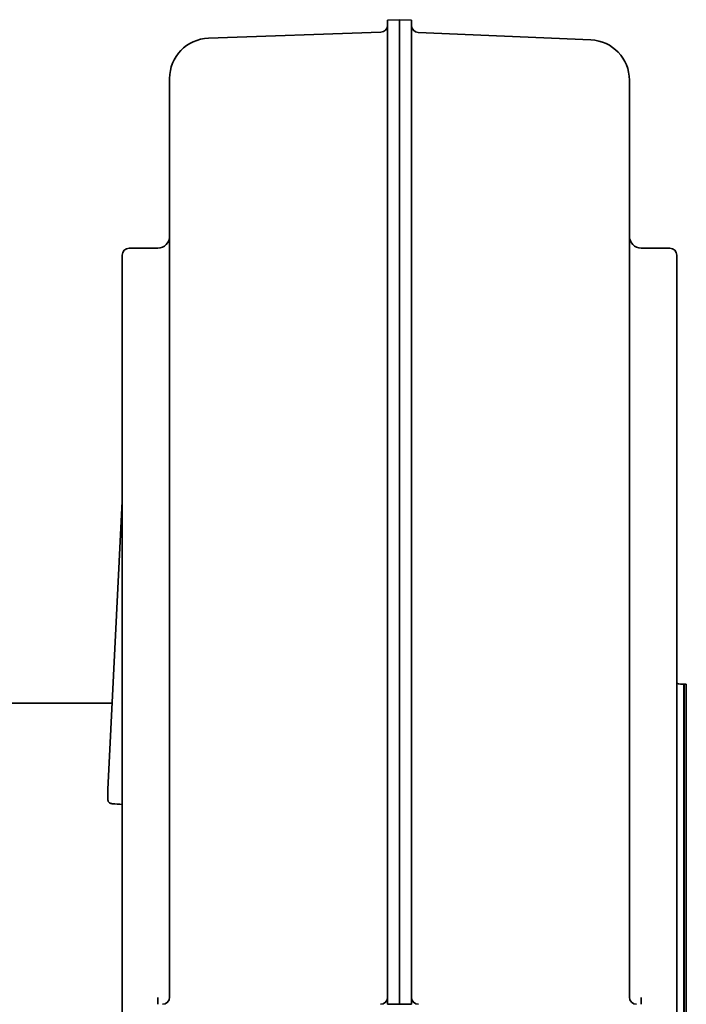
# Model space of a CAD drawing. Header units: millimetres. Extents: x 499 to 1181, y 133 to 1055.
# Tile 5 of 5: x 885 to 1167, y 640 to 1055. Entities that reach past the tile are written whole.
import ezdxf

# ---------------------------------------------------------------- set-up
doc = ezdxf.new("R2010")
doc.units = ezdxf.units.MM
doc.header["$LTSCALE"] = 4
doc.layers.add('Krawędzie widoczne(ISO)', color=7, linetype='Continuous', lineweight=35, true_color=0x262659)

msp = doc.modelspace()

# ---------------------------------------------------------------- linework, layer by layer
at = {"layer": 'Krawędzie widoczne(ISO)'}
for p, q in [((1040.5, 1055), (1045.5, 1055.18)), ((1045.5, 1055.18), (1045.5, 1054.81)), ((1050.5, 1055), (1045.5, 1055.18)), ((1040.5, 1055), (1040.5, 1054.64)), ((1040.5, 1054.64), (1040.5, 919.85)), ((1045.5, 1054.81), (1045.5, 919.96)), ((1050.5, 1054.64), (1050.5, 1055)), ((1050.5, 919.85), (1050.5, 1054.64)), ((964.91, 1047.36), (1037.6, 1049.9)), ((1126.24, 1046.65), (1053.37, 1049.84)), ((948.5, 1030.04), (948.5, 1030.38)), ((948.5, 903.29), (948.5, 1030.04)), ((1142.5, 1029.67), (1142.5, 1029.34)), ((1142.5, 1029.34), (1142.5, 902.82)), ((928.5, 955.82), (928.5, 352.17)), ((943.5, 958.82), (931.5, 958.82)), ((1159.5, 958.82), (1147.5, 958.82)), ((1162.5, 955.82), (1162.5, 352.17)), ((1040.5, 919.85), (1040.5, 639.82)), ((1045.5, 919.96), (1045.5, 639.82)), ((1050.5, 639.82), (1050.5, 919.85)), ((948.5, 642.82), (948.5, 903.29)), ((1142.5, 902.82), (1142.5, 642.82)), ((928.5, 852.05), (922.49, 730.42)), ((1165.5, 774.72), (1165.6, 774.82)), ((1165.5, 774.82), (1165.5, 494.82)), ((1165.6, 774.82), (1165.6, 494.82)), ((1165.6, 774.82), (1166.5, 774.82)), ((1166.5, 774.82), (1166.5, 494.82)), ((924.29, 766.82), (873.5, 766.82)), ((943.5, 642.75), (943.5, 639.82)), ((1045.5, 639.82), (1040.5, 639.82)), ((1045.5, 639.82), (1050.5, 639.82)), ((1147.5, 639.82), (1147.5, 642.75))]:
    msp.add_line(p, q, dxfattribs=at)
for centre, radius, start, end in [((1037.5, 1052.9), 3, 272, 0), ((1053.5, 1052.83), 3, 180, 267.5), ((965.5, 1030.38), 17, 92, 180), ((1125.5, 1029.67), 17, 0, 87.5), ((943.5, 963.82), 5, 270, 0), ((1147.5, 963.82), 5, 180, 270), ((931.5, 955.82), 3, 90, 180), ((1159.5, 955.82), 3, 0, 90), ((1165.5, 784.82), 10, 252.5424, 270), ((945.5, 642.82), 3, 270, 0), ((1037.5, 642.82), 3, 270, 0), ((1053.5, 642.82), 3, 180, 270), ((1145.5, 642.82), 3, 180, 270)]:
    msp.add_arc(centre, radius, start, end, dxfattribs=at)
for centre, major_axis, ratio, start_param, end_param in [((917.88, 634.82), (-3.26, -132), 0.024678, 2.332807, 2.380802), ((860.7, 634.82), (-1509.68, 93.41), 0.061779, 4.671286, 4.674059)]:
    msp.add_ellipse(centre, major_axis=major_axis, ratio=ratio, start_param=start_param, end_param=end_param, dxfattribs=at)
msp.add_open_spline([(922.49, 730.42), (922.49, 730.4), (922.49, 730.39), (922.49, 730.37)], degree=3, dxfattribs=at)
msp.add_open_spline([(922.49, 725.89), (922.49, 725.71), (922.54, 725.52), (922.75, 725.16), (922.9, 724.99), (923.25, 724.73), (923.48, 724.62), (923.92, 724.49), (924.12, 724.45), (924.32, 724.44)], degree=3, knots=[0.3015056, 0.3015056, 0.3015056, 0.3015056, 0.3768529, 0.3768529, 0.4522002, 0.4522002, 0.5275556, 0.5275556, 0.5856895, 0.5856895, 0.5856895, 0.5856895], dxfattribs=at)

doc.saveas('drawing.dxf')
